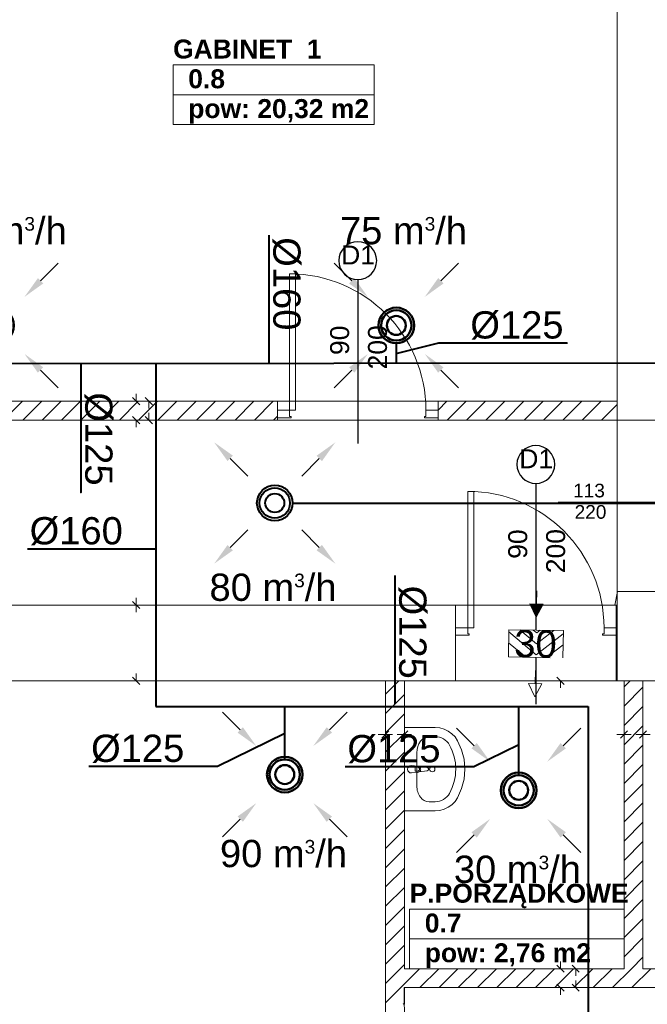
# Model space of a CAD drawing. Header units: millimetres. Extents: x 178516 to 426772, y -178579 to -115871.
# Tile 5 of 256: x 214083 to 218226, y -135313 to -128816. Entities that reach past the tile are written whole.
import ezdxf
from ezdxf.enums import TextEntityAlignment as Align

# ---------------------------------------------------------------- set-up
doc = ezdxf.new("R2010")
doc.units = ezdxf.units.MM
doc.header["$MEASUREMENT"] = 0
doc.set_wipeout_variables(frame=1)
doc.layers.get('0').update_dxf_attribs({"color": 252, "lineweight": 5})
doc.layers.add('_WE elementy podciśnieniowe', color=7, linetype='Continuous', lineweight=15, true_color=0x139b48)
doc.layers.add('HVAC_exhaust_W1', color=7, linetype='Continuous', lineweight=50, true_color=0xd10000)
for name, color, linetype, lineweight in [('HVAC_exhaust_W1.1', 30, 'Continuous', 50), ('IS_nawiew', 5, 'Continuous', 40), ('IS_wywiew', 1, 'Continuous', 40), ('Nowe_! NAZWY POM', 252, 'Continuous', 5), ('Nowe_! NAZWY POM_Nr_pióra__19', 252, 'Continuous', 5), ('Nowe_220-A Ściany', 252, 'Continuous', 5), ('Nowe_220-A Ściany_Nr_pióra__93', 252, 'Continuous', 5), ('Nowe_320-W Umeblowanie_Nr_pióra__41', 252, 'Continuous', 5), ('Nowe_820-G Rysunki Obrazki_Nr_pióra__24', 252, 'Continuous', 5), ('Nowe_Drzwi ARCHICAD_Nr_pióra__168', 252, 'Continuous', 5), ('Nowe_Metryczki pomieszczeń ARCHICADa_Nr_pióra__13', 252, 'Continuous', 5), ('Nowe_Nowe_220(1)-A Ściany zewnętrzne_Nr_pióra__241', 252, 'Continuous', 5), ('Nowe_Nowe_220(1)-A Ściany zewnętrzne_Nr_pióra__57', 252, 'Continuous', 5), ('Nowe_TABELKA_Nr_pióra__1', 252, 'Continuous', 5), ('Nowe_Znaczniki drzwi ARCHICADa', 252, 'Continuous', 5), ('Nowe_Znaczniki drzwi ARCHICADa_Nr_pióra__111', 252, 'Continuous', 5), ('Nowe_Znaczniki drzwi ARCHICADa_Nr_pióra__141', 252, 'Continuous', 5)]:
    doc.layers.add(name, color=color, linetype=linetype, lineweight=lineweight)
doc.styles.add('GENERATED_STYLE_1', font='arial.ttf')
doc.styles.add('GENERATED_STYLE_2', font='arialbd.ttf')
doc.styles.add('WE12', font='arial.ttf')
doc.styles.add('WE2', font='arial.ttf')

# ---------------------------------------------------------------- blocks, each defined once
blk = doc.blocks.new('GABINET  1_0.8_8', base_point=(215758.8, -129213.1))
at = {"layer": 'Nowe_Metryczki pomieszczeń ARCHICADa_Nr_pióra__13', "color": 7, "linetype": 'Continuous', "lineweight": 13}
for p, q in [((215095.8, -129114.9), (215095.8, -129507.8)), ((215095.8, -129114.9), (216421.8, -129114.9)), ((216421.8, -129114.9), (216421.8, -129507.8)), ((215095.8, -129311.3), (216421.8, -129311.3)), ((215095.8, -129507.8), (216421.8, -129507.8))]:
    blk.add_line(p, q, dxfattribs=at)
at = {"layer": 'Nowe_Metryczki pomieszczeń ARCHICADa_Nr_pióra__13', "color": 7, "lineweight": 13, "style": 'GENERATED_STYLE_2'}
for tag, p in [('ROOM_NAME', (215095.8, -128947.1)), ('ROOM_NUMBER', (215195.8, -129143.5)), ('ROOM_CALC_AREA', (215195.8, -129339.9))]:
    blk.add_attdef(tag, text='', height=125, dxfattribs=at).set_placement(p, align=Align.TOP_LEFT)
blk = doc.blocks.new('P.PORZĄDKOWE_0.7_14', base_point=(217364.5, -134783.8))
at = {"layer": 'Nowe_Metryczki pomieszczeń ARCHICADa_Nr_pióra__13', "color": 7, "linetype": 'Continuous', "lineweight": 13}
for p, q in [((216657.1, -134685.6), (216657.1, -135078.4)), ((216657.1, -134685.6), (218072, -134685.6)), ((218072, -134685.6), (218072, -135078.4)), ((216657.1, -134882), (218072, -134882)), ((216657.1, -135078.4), (218072, -135078.4))]:
    blk.add_line(p, q, dxfattribs=at)
at = {"layer": 'Nowe_Metryczki pomieszczeń ARCHICADa_Nr_pióra__13', "color": 7, "lineweight": 13, "style": 'GENERATED_STYLE_2'}
for tag, p in [('ROOM_NAME', (216657.1, -134517.7)), ('ROOM_NUMBER', (216757.1, -134714.2)), ('ROOM_CALC_AREA', (216757.1, -134910.6))]:
    blk.add_attdef(tag, text='', height=125, dxfattribs=at).set_placement(p, align=Align.TOP_LEFT)
blk = doc.blocks.new('D Marker 11_19')
at = {"layer": 'Nowe_Znaczniki drzwi ARCHICADa_Nr_pióra__111', "color": 7, "linetype": 'Continuous', "lineweight": 25}
blk.add_line((0, 802.4), (0, -278.6), dxfattribs=at)
at = {"layer": 'Nowe_Znaczniki drzwi ARCHICADa_Nr_pióra__141', "color": 7, "linetype": 'Continuous', "lineweight": 25}
for start, end in [(0, 180), (180, 0)]:
    blk.add_arc((0, 927.4), 125, start, end, dxfattribs=at)
at = {"layer": 'Nowe_Znaczniki drzwi ARCHICADa_Nr_pióra__141', "color": 7, "lineweight": 25, "style": 'GENERATED_STYLE_1'}
for tag, rotation, p in [('AC_MarkerText_4', 90, (-19.6, 304.8)), ('AC_WIDO_B_SIZE', 90, (230.4, 209.9)), ('AC_MarkerText_1', 180, (109.1, 1075.6))]:
    blk.add_attdef(tag, text='', height=125, rotation=rotation, dxfattribs=at).set_placement(p, align=Align.BOTTOM_LEFT)
blk = doc.blocks.new('D Marker 11_23')
at = {"layer": 'Nowe_Znaczniki drzwi ARCHICADa_Nr_pióra__111', "color": 7, "linetype": 'Continuous', "lineweight": 25}
blk.add_line((0, 802.4), (0, -653.6), dxfattribs=at)
at = {"layer": 'Nowe_Znaczniki drzwi ARCHICADa_Nr_pióra__141', "color": 7, "linetype": 'Continuous', "lineweight": 25}
for start, end in [(0, 180), (180, 0)]:
    blk.add_arc((0, 927.4), 125, start, end, dxfattribs=at)
at = {"layer": 'Nowe_Znaczniki drzwi ARCHICADa_Nr_pióra__141', "color": 7, "lineweight": 25, "style": 'GENERATED_STYLE_1'}
for tag, p in [('AC_MarkerText_4', (-19.6, 304.8)), ('AC_WIDO_B_SIZE', (230.4, 209.9))]:
    blk.add_attdef(tag, text='', height=125, rotation=90, dxfattribs=at).set_placement(p, align=Align.BOTTOM_LEFT)
blk.add_attdef('AC_MarkerText_1', text='', height=125, dxfattribs=at).set_placement((-109.1, 864.9), align=Align.BOTTOM_LEFT)
blk = doc.blocks.new('podkład 20251118')
at = {"color": 252, "linetype": 'Continuous', "lineweight": 5}
for p, q in [((214828.1, -131309.7), (214875.6, -131357.2)), ((214851.9, -131333.4), (214851.9, -131285.9)), ((214959.4, -131357.2), (214911.9, -131309.7)), ((214935.6, -131333.4), (214935.6, -131380.9)), ((214875.6, -131482.2), (214828.1, -131434.7)), ((214911.9, -131434.7), (214959.4, -131482.2)), ((214935.6, -131458.4), (214935.6, -131410.9)), ((214851.9, -131458.4), (214851.9, -131505.9)), ((214875.6, -132702.2), (214828.1, -132654.7)), ((214828.1, -132654.7), (214875.6, -132702.2)), ((214851.9, -132678.4), (214851.9, -132630.9)), ((214851.9, -132678.4), (214851.9, -132725.9)), ((214828.1, -133154.7), (214875.6, -133202.2)), ((214851.9, -133178.4), (214851.9, -133130.9)), ((217676.4, -133202.2), (217628.9, -133154.7)), ((217652.6, -133178.4), (217652.6, -133225.9)), ((216473.2, -133557.2), (216520.7, -133509.7)), ((216520.7, -133509.7), (216473.2, -133557.2)), ((216598.2, -133557.2), (216645.7, -133509.7)), ((216645.7, -133509.7), (216598.2, -133557.2)), ((218048.2, -133557.2), (218095.7, -133509.7)), ((218095.7, -133509.7), (218048.2, -133557.2)), ((218173.2, -133557.2), (218220.7, -133509.7)), ((218220.7, -133509.7), (218173.2, -133557.2)), ((216497, -133533.4), (216449.5, -133533.4)), ((216497, -133533.4), (216544.5, -133533.4)), ((216622, -133533.4), (216574.5, -133533.4)), ((216622, -133533.4), (216669.5, -133533.4)), ((218072, -133533.4), (218024.5, -133533.4)), ((218072, -133533.4), (218119.5, -133533.4)), ((218197, -133533.4), (218149.5, -133533.4)), ((218197, -133533.4), (218244.5, -133533.4)), ((217628.9, -135054.7), (217676.4, -135102.2)), ((217652.6, -135078.4), (217652.6, -135030.9)), ((217776.8, -135102.2), (217729.3, -135054.7)), ((217753.1, -135078.4), (217753.1, -135125.9)), ((217676.4, -135227.2), (217628.9, -135179.7)), ((217652.6, -135203.4), (217652.6, -135250.9)), ((217729.3, -135179.7), (217776.8, -135227.2)), ((217753.1, -135203.4), (217753.1, -135155.9))]:
    blk.add_line(p, q, dxfattribs=at)
at = {"layer": 'Nowe_! NAZWY POM_Nr_pióra__19', "color": 252, "linetype": 'Continuous', "lineweight": 5}
for p, q in [((218027, -131333.4), (218027, -128608.8)), ((213297, -131334.2), (215658.2, -131334.2)), ((215658.2, -131334.2), (215658.2, -131333.4)), ((215658.2, -131333.4), (218027, -131333.4)), ((218448, -131458.4), (213297, -131458.4)), ((218011.3, -132678.4), (218028, -132588.4)), ((218028, -132588.4), (220989.4, -132588.4)), ((213302.1, -132678.5), (216600.6, -132678.5)), ((216600.6, -132678.5), (218011.3, -132678.4)), ((216496.9, -133178.6), (213302.9, -133179.9)), ((216496.9, -138748.4), (216496.9, -133178.6)), ((218072, -133178.4), (216622, -133178.4)), ((216622, -133178.4), (216622, -135078.4)), ((218072, -135078.4), (218072, -133178.4)), ((218197, -133178.4), (218197, -135078.4)), ((220767.1, -133178.4), (218197, -133178.4)), ((216622, -135078.4), (218072, -135078.4)), ((218197, -135078.4), (220767.1, -135078.4)), ((218053.5, -135203.4), (216621.9, -135203.4)), ((216621.9, -135203.4), (216623.3, -138748.4)), ((221147, -135207), (218053.5, -135203.4))]:
    blk.add_line(p, q, dxfattribs=at)
at = {"layer": 'Nowe_220-A Ściany', "color": 252, "linetype": 'Continuous', "lineweight": 5}
for p, q in [((213977.3, -131458.4), (214102.3, -131333.4)), ((214104.6, -131458.4), (214229.6, -131333.4)), ((214231.9, -131458.4), (214356.9, -131333.4)), ((214359.2, -131458.4), (214484.2, -131333.4)), ((214486.5, -131458.4), (214611.5, -131333.4)), ((214613.7, -131458.4), (214738.7, -131333.4)), ((214741, -131458.4), (214866, -131333.4)), ((214868.3, -131458.4), (214993.3, -131333.4)), ((214995.6, -131458.4), (215120.6, -131333.4)), ((215122.9, -131458.4), (215247.9, -131333.4)), ((215250.1, -131458.4), (215375.1, -131333.4)), ((215377.4, -131458.4), (215502.4, -131333.4)), ((215504.7, -131458.4), (215629.7, -131333.4)), ((215632, -131458.4), (215757, -131333.4)), ((216844.4, -131391.6), (216902.5, -131333.4)), ((216904.8, -131458.4), (217029.8, -131333.4)), ((217032, -131458.4), (217157, -131333.4)), ((217159.3, -131458.4), (217284.3, -131333.4)), ((217286.6, -131458.4), (217411.6, -131333.4)), ((217413.9, -131458.4), (217538.9, -131333.4)), ((217541.2, -131458.4), (217666.2, -131333.4)), ((217668.4, -131458.4), (217793.4, -131333.4)), ((217795.7, -131458.4), (217920.7, -131333.4)), ((217923, -131458.4), (218027, -131354.5)), ((215759.3, -131458.4), (215784.4, -131433.3)), ((218020, -132761.5), (218027, -132754.6)), ((218020, -132888.8), (218027, -132881.8)), ((218020, -133016.1), (218027, -133009.1)), ((216497, -133266.3), (216584.7, -133178.6)), ((218020, -133143.4), (218027, -133136.4)), ((218072, -133218.7), (218112.2, -133178.4)), ((218072, -133346), (218197, -133221)), ((216497, -133393.6), (216622, -133268.6)), ((218072, -133473.2), (218197, -133348.2)), ((216497, -133520.9), (216622, -133395.9)), ((218072, -133600.5), (218197, -133475.5)), ((216497, -133648.2), (216622, -133523.2)), ((218072, -133727.8), (218197, -133602.8)), ((216497, -133775.4), (216622, -133650.4)), ((216497, -133902.7), (216622, -133777.7)), ((218072, -133855.1), (218197, -133730.1)), ((216497, -134030), (216622, -133905)), ((218072, -133982.3), (218197, -133857.3)), ((216497, -134157.3), (216622, -134032.3)), ((218072, -134109.6), (218197, -133984.6)), ((216497, -134284.6), (216622, -134159.6)), ((218072, -134236.9), (218197, -134111.9)), ((216497, -134411.8), (216622, -134286.8)), ((218072, -134364.2), (218197, -134239.2)), ((216497, -134539.1), (216622, -134414.1)), ((218072, -134491.5), (218197, -134366.5)), ((216497, -134666.4), (216622, -134541.4)), ((218072, -134618.7), (218197, -134493.7)), ((218072, -134746), (218197, -134621)), ((216497, -134793.7), (216622, -134668.7)), ((218072, -134873.3), (218197, -134748.3)), ((216497, -134921), (216622, -134796)), ((218072, -135000.6), (218197, -134875.6)), ((216497, -135048.2), (216622, -134923.2)), ((218121.4, -135078.4), (218197, -135002.9)), ((216497, -135175.5), (216622, -135050.5)), ((216622, -135177.8), (216721.3, -135078.4)), ((216723.6, -135203.4), (216848.6, -135078.4)), ((216850.9, -135203.4), (216975.9, -135078.4)), ((216978.1, -135203.4), (217103.1, -135078.4)), ((217105.4, -135203.4), (217230.4, -135078.4)), ((217232.7, -135203.4), (217357.7, -135078.4)), ((217360, -135203.4), (217485, -135078.4)), ((217487.3, -135203.4), (217612.3, -135078.4)), ((217614.5, -135203.4), (217739.5, -135078.4)), ((217741.8, -135203.4), (217866.8, -135078.4)), ((217869.1, -135203.4), (217994.1, -135078.4)), ((217996.4, -135203.4), (218121.4, -135078.4)), ((218123.7, -135203.4), (218248.7, -135078.4)), ((216497, -135302.8), (216622, -135177.8)), ((216613.8, -135313.2), (216622, -135305.1))]:
    blk.add_line(p, q, dxfattribs=at)
at = {"layer": 'Nowe_220-A Ściany_Nr_pióra__93', "color": 252, "linetype": 'Continuous', "lineweight": 5}
for p, q in [((215784.4, -131333.4), (213297, -131333.4)), ((215784.4, -131333.4), (215784.4, -131393.4)), ((216844.4, -131333.4), (216844.4, -131393.4)), ((218027, -131333.4), (216844.4, -131333.4)), ((218027, -131458.4), (218027, -131333.4)), ((215784.4, -131393.4), (215784.4, -131443.4)), ((216844.4, -131393.4), (216844.4, -131443.4)), ((213297, -131458.4), (215784.4, -131458.4)), ((215784.4, -131443.4), (215784.4, -131458.4)), ((216844.4, -131443.4), (216844.4, -131458.4)), ((216844.4, -131458.4), (218027, -131458.4)), ((216960, -132678.4), (216960, -132828.4)), ((218020, -132678.4), (218020, -132828.4)), ((218027, -132678.4), (218020, -132678.4)), ((218027, -133178.4), (218027, -132678.4)), ((216960, -132828.4), (216960, -132878.4)), ((218020, -132828.4), (218020, -132878.4)), ((216960, -132878.4), (216960, -133178.4)), ((218020, -132878.4), (218020, -133178.4)), ((216622, -133178.6), (216497, -133178.6)), ((216497, -133178.6), (216497, -135313.2)), ((216622, -135078.4), (216622, -133178.6)), ((218020, -133178.4), (218027, -133178.4)), ((218197, -133178.4), (218072, -133178.4)), ((218072, -133178.4), (218072, -135078.4)), ((218197, -135078.4), (218197, -133178.4)), ((218072, -135078.4), (216622, -135078.4)), ((220927.1, -135078.4), (218197, -135078.4)), ((216622, -135203.4), (221147, -135203.4)), ((216622, -135313.2), (216622, -135203.4))]:
    blk.add_line(p, q, dxfattribs=at)
at = {"layer": 'Nowe_320-W Umeblowanie_Nr_pióra__41', "color": 252, "linetype": 'Continuous', "lineweight": 5}
for p, q in [((216825.6, -133486.8), (216622, -133486.8)), ((216622, -133486.8), (216622, -134036.8)), ((216855.6, -133489.4), (216825.6, -133486.8)), ((216884.6, -133497.3), (216855.6, -133489.4)), ((216911.7, -133510.2), (216884.6, -133497.3)), ((216936.1, -133527.6), (216911.7, -133510.2)), ((216784.9, -133546.6), (216825.6, -133546.6)), ((216957, -133549), (216936.1, -133527.6)), ((216973.6, -133573.7), (216957, -133549)), ((217000.2, -133633.5), (216973.6, -133573.7)), ((217016.5, -133696.7), (217000.2, -133633.5)), ((216704, -133652.9), (216704, -133870.7)), ((217022, -133761.8), (217016.5, -133696.7)), ((216711, -133740.8), (216669, -133736.8)), ((216693.9, -133748.2), (216708.8, -133748.2)), ((216693.9, -133775.4), (216693.9, -133748.2)), ((216708.8, -133775.4), (216693.9, -133775.4)), ((216773.4, -133750.7), (216720.5, -133744.1)), ((216720.5, -133779.5), (216773.4, -133772.9)), ((217016.5, -133826.8), (217022, -133761.8)), ((216669, -133786.8), (216711, -133782.8)), ((217000.2, -133890.1), (217016.5, -133826.8)), ((216973.6, -133949.9), (217000.2, -133890.1)), ((216957, -133974.6), (216973.6, -133949.9)), ((216622, -134036.8), (216825.6, -134036.8)), ((216784.9, -133977), (216825.6, -133977)), ((216825.6, -134036.8), (216855.6, -134034.1)), ((216855.6, -134034.1), (216884.6, -134026.3)), ((216884.6, -134026.3), (216911.7, -134013.4)), ((216911.7, -134013.4), (216936.1, -133996)), ((216936.1, -133996), (216957, -133974.6))]:
    blk.add_line(p, q, dxfattribs=at)
for centre, major_axis, ratio, start_param, end_param in [((216784.9, -133653), (0, 106.4), 0.759899, 0, 1.570796), ((216825.6, -133652.8), (-107.7, 0), 0.986413, 3.638567, 4.712389), ((216622, -133761.8), (339.4, 0), 0.986413, -0.496975, 0.496975), ((216669, -133761.8), (-17.7, 17.7), 1, -0.785398, 2.356194), ((216708.8, -133761.8), (9.62, 9.62), 1, 3.926991, 7.068583), ((216709.1, -133761.8), (-14.9, 14.9), 1, -1.35736, -0.875625), ((216709.1, -133761.8), (14.9, 14.9), 1, 4.498953, 6.496621), ((216772, -133761.8), (-7.91, 7.91), 1, 2.480792, 5.373189), ((216806.1, -133761.8), (-12.4, 12.4), 1, -0.785398, 5.497787), ((216709.1, -133761.8), (14.9, 14.9), 1, 4.017217, 4.498953), ((216784.9, -133870.6), (0, 106.4), 0.759899, 1.570796, 3.141593), ((216825.6, -133870.7), (107.7, 0), 0.986413, 4.712389, 5.78621)]:
    blk.add_ellipse(centre, major_axis=major_axis, ratio=ratio, start_param=start_param, end_param=end_param, dxfattribs=at)
at = {"layer": 'Nowe_820-G Rysunki Obrazki_Nr_pióra__24', "color": 7, "linetype": 'Continuous', "lineweight": 15}
blk.add_line((218837.4, -131998.8), (217637.9, -131998.8), dxfattribs=at)
at = {"layer": 'Nowe_Drzwi ARCHICAD_Nr_pióra__168', "color": 252, "linetype": 'Continuous', "lineweight": 5}
for p, q in [((215864.4, -130493.4), (215904.4, -130493.4)), ((215864.4, -131393.4), (215864.4, -130493.4)), ((215904.4, -130493.4), (215904.4, -131393.4)), ((215784.4, -131443.4), (215784.4, -131393.4)), ((215784.4, -131393.4), (215864.4, -131393.4)), ((215784.4, -131393.4), (215784.4, -131443.4)), ((215864.4, -131393.4), (215864.4, -131433.4)), ((215904.4, -131393.4), (215864.4, -131393.4)), ((215864.4, -131433.4), (215874.4, -131433.4)), ((215874.4, -131433.4), (215874.4, -131443.4)), ((216754.4, -131443.4), (216754.4, -131433.4)), ((216754.4, -131433.4), (216764.4, -131433.4)), ((216764.4, -131433.4), (216764.4, -131393.4)), ((216764.4, -131393.4), (216844.4, -131393.4)), ((216844.4, -131393.4), (216844.4, -131443.4)), ((216844.4, -131393.4), (216844.4, -131443.4)), ((215864.4, -131443.4), (215784.4, -131443.4)), ((215874.4, -131443.4), (215864.4, -131443.4)), ((216764.4, -131443.4), (216754.4, -131443.4)), ((216844.4, -131443.4), (216764.4, -131443.4)), ((217040, -131928.4), (217080, -131928.4)), ((217040, -132828.4), (217040, -131928.4)), ((217080, -131928.4), (217080, -132828.4)), ((216960, -132878.4), (216960, -132828.4)), ((216960, -132828.4), (217040, -132828.4)), ((216960, -132828.4), (216960, -132878.4)), ((217040, -132828.4), (217040, -132868.4)), ((217080, -132828.4), (217040, -132828.4)), ((217040, -132868.4), (217050, -132868.4)), ((217050, -132868.4), (217050, -132878.4)), ((217930, -132878.4), (217930, -132868.4)), ((217930, -132868.4), (217940, -132868.4)), ((217940, -132868.4), (217940, -132828.4)), ((217940, -132828.4), (218020, -132828.4)), ((218020, -132828.4), (218020, -132878.4)), ((218020, -132828.4), (218020, -132878.4)), ((217040, -132878.4), (216960, -132878.4)), ((217050, -132878.4), (217040, -132878.4)), ((217940, -132878.4), (217930, -132878.4)), ((218020, -132878.4), (217940, -132878.4))]:
    blk.add_line(p, q, dxfattribs=at)
at = {"layer": 'Nowe_Drzwi ARCHICAD_Nr_pióra__168', "color": 252, "linetype": 'Continuous', "lineweight": 5, "extrusion": (0, 0, -1)}
for centre in [(215864.4, -131393.4), (217040, -132828.4)]:
    blk.add_ellipse(centre, major_axis=(636.4, 636.4), ratio=1, start_param=-0.785398, end_param=0.785398, dxfattribs=at)
at = {"layer": 'Nowe_Nowe_220(1)-A Ściany zewnętrzne_Nr_pióra__241', "color": 252, "linetype": 'Continuous', "lineweight": 5}
blk.add_line((218027, -132678.4), (218027, -133178.4), dxfattribs=at)
at = {"layer": 'Nowe_Nowe_220(1)-A Ściany zewnętrzne_Nr_pióra__57', "color": 252, "linetype": 'Continuous', "lineweight": 5}
for p, q in [((218027, -127038.4), (218027, -132678.4)), ((213297, -132678.4), (218027, -132678.4)), ((213297, -133178.4), (220937.1, -133178.4))]:
    blk.add_line(p, q, dxfattribs=at)
at = {"layer": 'Nowe_! NAZWY POM', "color": 7, "linetype": 'Continuous', "lineweight": 13}
for name, p, values in [('GABINET  1_0.8_8', (215758.8, -129213.1), {'ROOM_NAME': 'GABINET  1', 'ROOM_NUMBER': '0.8', 'ROOM_CALC_AREA': 'pow: 20,32 m2'}), ('P.PORZĄDKOWE_0.7_14', (217364.5, -134783.8), {'ROOM_NAME': 'P.PORZĄDKOWE', 'ROOM_NUMBER': '0.7', 'ROOM_CALC_AREA': 'pow: 2,76 m2'})]:
    blk.add_blockref(name, p, dxfattribs=at).add_auto_attribs(values)
at = {"layer": 'Nowe_Znaczniki drzwi ARCHICADa', "color": 7, "linetype": 'Continuous', "lineweight": 25}
ref = blk.add_blockref('D Marker 11_19', (216314.4, -131333.4), dxfattribs=at)
ref.add_attrib('AC_MarkerText_1', 'D1', dxfattribs={"layer": 'Nowe_Znaczniki drzwi ARCHICADa_Nr_pióra__141', "color": 7, "lineweight": 25, "height": 125, "style": 'GENERATED_STYLE_1'}).set_placement((216205.2, -130468.5), align=Align.BOTTOM_LEFT)
ref.add_attrib('AC_MarkerText_4', '90', dxfattribs={"layer": 'Nowe_Znaczniki drzwi ARCHICADa_Nr_pióra__141', "color": 7, "lineweight": 25, "height": 125, "rotation": 90, "style": 'GENERATED_STYLE_1'}).set_placement((216294.7, -131028.7), align=Align.BOTTOM_LEFT)
ref.add_attrib('AC_WIDO_B_SIZE', '200', dxfattribs={"layer": 'Nowe_Znaczniki drzwi ARCHICADa_Nr_pióra__141', "color": 7, "lineweight": 25, "height": 125, "rotation": 90, "style": 'GENERATED_STYLE_1'}).set_placement((216544.7, -131123.5), align=Align.BOTTOM_LEFT)
blk.add_blockref('D Marker 11_23', (217490, -132678.4), dxfattribs=at).add_auto_attribs({'AC_MarkerText_1': 'D1', 'AC_MarkerText_4': '90', 'AC_WIDO_B_SIZE': '200'})
at = {"layer": 'Nowe_TABELKA_Nr_pióra__1', "color": 252, "lineweight": 5, "style": 'GENERATED_STYLE_1'}
for s, p in [('113', (217735.8, -131968)), ('220', (217745.8, -132109.1))]:
    blk.add_text(s, height=90, dxfattribs=at).set_placement(p)
blk = doc.blocks.new('_KRATKA')
at = {"layer": '_WE elementy podciśnieniowe', "color": 114, "true_color": 0x139b48}
for p, q in [((0, 38.78), (0, 29.18)), ((0, 19.58), (-4.8, 29.18)), ((-4.8, 29.18), (4.8, 29.18)), ((4.8, 29.18), (0, 19.58)), ((0, -19.58), (0, -29.18)), ((-4.8, -29.18), (4.8, -29.18)), ((0, -38.78), (-4.8, -29.18)), ((4.8, -29.18), (0, -38.78))]:
    blk.add_line(p, q, dxfattribs=at)
blk.add_lwpolyline([(0, 29.18, 9.6, 0, 0), (0, 19.58, 0, 0, 0)], format="xyseb", dxfattribs=at)
at = {"color": 114, "lineweight": 15, "true_color": 0x139b48}
blk.add_wipeout([(-20, -10), (-20, 10), (20, 10), (20, -10)], dxfattribs=at).dxf.layer = '_WE elementy podciśnieniowe'
at = {"layer": '_WE elementy podciśnieniowe', "color": 9, "lineweight": 9, "true_color": 0xafd9aa}
for p, q in [((0.48, -8), (-20, 8.38)), ((0.48, 0), (-12.02, 10)), ((12.98, 10), (0.48, 0)), ((20, 7.62), (0.48, -8)), ((-7.02, -10), (-20, 0.38)), ((7.98, -10), (20, -0.38))]:
    blk.add_line(p, q, dxfattribs=at)
at = {"layer": '_WE elementy podciśnieniowe', "color": 114, "lineweight": 9, "true_color": 0x139b48}
for q in [(-2.02, 10), (2.98, 10)]:
    blk.add_line((0.48, 8), q, dxfattribs=at)
at = {"layer": '_WE elementy podciśnieniowe', "color": 114, "lineweight": 20, "true_color": 0x139b48}
blk.add_lwpolyline([(20, -10), (20, 10), (-20, 10), (-20, -10), (10.78, -10)], dxfattribs=at)
blk = doc.blocks.new('NAW')
at = {"layer": 'IS_nawiew', "lineweight": 20}
for p, q in [((656012824.66, 558967268.87, -2), (656012836.31, 558967257.19, -2)), ((656012824.66, 558967268.87, -2), (656012836.31, 558967257.19, -2)), ((656012883.46, 558967268.87, -2), (656012871.81, 558967257.19, -2)), ((656012883.46, 558967268.87, -2), (656012871.81, 558967257.19, -2)), ((656012824.66, 558967209.97, -2), (656012836.31, 558967221.64, -2)), ((656012824.66, 558967209.97, -2), (656012836.31, 558967221.64, -2)), ((656012883.46, 558967209.97, -2), (656012871.81, 558967221.64, -2)), ((656012883.46, 558967209.97, -2), (656012871.81, 558967221.64, -2))]:
    blk.add_line(p, q, dxfattribs=at)
at = {"layer": 'IS_nawiew'}
for centre, radius in [((656012854.06, 558967239.42), 11.75), ((656012854.06, 558967239.42), 11.75), ((656012854.06, 558967239.42), 10), ((656012854.06, 558967239.42), 10), ((656012854.06, 558967239.42, 20), 6.25), ((656012854.06, 558967239.42, 20), 6.25)]:
    blk.add_circle(centre, radius, dxfattribs=at)
for points in [[(656012822.89, 558967267.1, -2), (656012814.06, 558967279.48, -2), (656012826.43, 558967270.64, -2)], [(656012822.89, 558967267.1, -2), (656012814.06, 558967279.48, -2), (656012826.43, 558967270.64, -2)], [(656012885.23, 558967267.1, -2), (656012894.06, 558967279.48, -2), (656012881.7, 558967270.64, -2)], [(656012885.23, 558967267.1, -2), (656012894.06, 558967279.48, -2), (656012881.7, 558967270.64, -2)], [(656012822.89, 558967211.73, -2), (656012814.06, 558967199.35, -2), (656012826.43, 558967208.2, -2)], [(656012822.89, 558967211.73, -2), (656012814.06, 558967199.35, -2), (656012826.43, 558967208.2, -2)], [(656012885.23, 558967211.73, -2), (656012894.06, 558967199.35, -2), (656012881.7, 558967208.2, -2)], [(656012885.23, 558967211.73, -2), (656012894.06, 558967199.35, -2), (656012881.7, 558967208.2, -2)]]:
    blk.add_solid(points, dxfattribs=at)
blk = doc.blocks.new('A$C9c2f266a')
at = {"layer": 'HVAC_exhaust_W1', "color": 1, "lineweight": 15}
blk.add_lwpolyline([(106.1, -106.1), (222.7, -222.7)], dxfattribs=at)
at = {"layer": 'HVAC_exhaust_W1', "color": 1}
blk.add_solid([(88.4, -123.7), (0, 0), (123.7, -88.4)], dxfattribs=at)
blk = doc.blocks.new('A$C3e16bd39')
at = {"layer": 'HVAC_exhaust_W1.1', "color": 1}
for centre, radius in [((0, 0), 117.5), ((0, 0), 100), ((0, 0, 200), 62.5)]:
    blk.add_circle(centre, radius, dxfattribs=at)
at = {"layer": 'HVAC_exhaust_W1', "rotation": 180}
blk.add_blockref('A$C9c2f266a', (-188.1, 188.4, -20), dxfattribs=at)
at = {"layer": 'HVAC_exhaust_W1', "xscale": -1, "rotation": 180}
blk.add_blockref('A$C9c2f266a', (188.1, 188.4, -20), dxfattribs=at)
at = {"layer": 'HVAC_exhaust_W1', "xscale": -1}
blk.add_blockref('A$C9c2f266a', (-188.1, -188.4, -20), dxfattribs=at)
at = {"layer": 'HVAC_exhaust_W1'}
blk.add_blockref('A$C9c2f266a', (188.1, -188.4, -20), dxfattribs=at)

msp = doc.modelspace()

# ---------------------------------------------------------------- linework, layer by layer
at = {"layer": 'IS_nawiew'}
msp.add_line((215884.4, -132005.3), (223783.7, -132005.3), dxfattribs=at)
at = {"layer": 'IS_wywiew'}
for p, q in [((216568.9, -131019.1), (216848.8, -130948.5)), ((216568.9, -130950.9), (216568.9, -131087.2)), ((219920.8, -131080.9, -34.4), (213927.1, -131087.2)), ((214982.9, -131086.1, -6.1), (214982.9, -133348.8, -6.1)), ((214982.9, -133348.8, -6.1), (217835.5, -133348.8, -6.1)), ((215833, -133697.2), (215833, -133348.8, -6.1)), ((217376.8, -133801.1), (217376.8, -133348.8, -6.1)), ((217835.5, -133348.8), (217835.5, -135836.6)), ((215388.6, -133742.6), (215833, -133523, -3)), ((217080, -133744.9, 3), (217376.8, -133598.2, 1))]:
    msp.add_line(p, q, dxfattribs=at)
for points, elevation in [([(215728.3, -130237), (215728.3, -131085.3), (215728.3, -131085.3)], -10.3), ([(214487.1, -131086.6), (214487.1, -131934.9), (214487.1, -131934.9)], -3.2), ([(214134.6, -132307), (214982.9, -132307), (214982.9, -132307)], -6.1), ([(216231.7, -133744.9), (217080, -133744.9), (217080, -133744.9)], 3)]:
    msp.add_lwpolyline(points, dxfattribs=dict(at, elevation=elevation))
for points in [[(216848.8, -130948.5), (217697.1, -130948.5), (217697.1, -130948.5)], [(216559.5, -132482.8), (216559.5, -133331.1), (216559.5, -133331.1)], [(214540.3, -133742.6), (215388.6, -133742.6), (215388.6, -133742.6)]]:
    msp.add_lwpolyline(points, dxfattribs=at)

# ---------------------------------------------------------------- block references
msp.add_blockref('podkład 20251118', (0, 0))
at = {"layer": 'IS_nawiew', "xscale": 10, "yscale": 10, "zscale": 10}
msp.add_blockref('NAW', (-6559912773.7, -5589804399.5), dxfattribs=at)
at = {"layer": 'IS_wywiew'}
for p in [(213927.1, -130833.4), (216568.9, -130833.4), (215833, -133797.2), (217376.8, -133901.1)]:
    msp.add_blockref('A$C3e16bd39', p, dxfattribs=at)

# ---------------------------------------------------------------- texts
at = {"layer": 'IS_nawiew', "insert": (215755.3, -132562.6), "char_height": 180, "attachment_point": 5, "rotation": 359.95388, "style": 'WE2'}
msp.add_mtext('80 m{\\A2;\\H0.5x;3}/h', dxfattribs=at)
at = {"layer": 'IS_wywiew', "char_height": 180, "attachment_point": 5, "rotation": 359.95388, "style": 'WE2'}
for s, insert in [('75 m{\\A2;\\H0.5x;3}/h', (213974.7, -130209.3)), ('75 m{\\A2;\\H0.5x;3}/h', (216616.5, -130209.3)), ('90 m{\\A2;\\H0.5x;3}/h', (215824.4, -134319.7, -5380)), ('30 m{\\A2;\\H0.5x;3}/h', (217368.3, -134423.7, -5380))]:
    msp.add_mtext(s, dxfattribs=dict(at, insert=insert))
at = {"layer": 'IS_wywiew', "char_height": 180, "width": 932.234, "attachment_point": 5, "rotation": 270, "style": 'WE12'}
for s, insert in [('%%C160', (215843.6, -130558.8, -10.3)), ('%%C125', (214602.4, -131582.8, -3.2)), ('%%C125', (216674.7, -132857.8))]:
    msp.add_mtext(s, dxfattribs=dict(at, insert=insert))
at = {"layer": 'IS_wywiew', "char_height": 180, "width": 932.234, "attachment_point": 5, "style": 'WE12'}
for s, insert in [('%%C125', (217365.1, -130833.2)), ('%%C160', (214456.3, -132191.7, -6.1)), ('%%C125', (214862.1, -133627.3)), ('%%C125', (216553.5, -133629.6, 3))]:
    msp.add_mtext(s, dxfattribs=dict(at, insert=insert))

# ---------------------------------------------------------------- next in the draw order: block references
at = {"layer": '_WE elementy podciśnieniowe', "xscale": 9, "yscale": 9, "zscale": 9, "rotation": 359.0275000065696}
msp.add_blockref('_KRATKA', (217490, -132934.5), dxfattribs=at)

# ---------------------------------------------------------------- next in the draw order: texts
at = {"layer": '_WE elementy podciśnieniowe', "color": 114, "true_color": 0x139b48, "insert": (217487.8, -132935.7), "char_height": 180, "width": 450, "attachment_point": 5, "rotation": 359.0275, "style": 'WE12'}
msp.add_mtext('30', dxfattribs=at)

doc.saveas('drawing.dxf')
